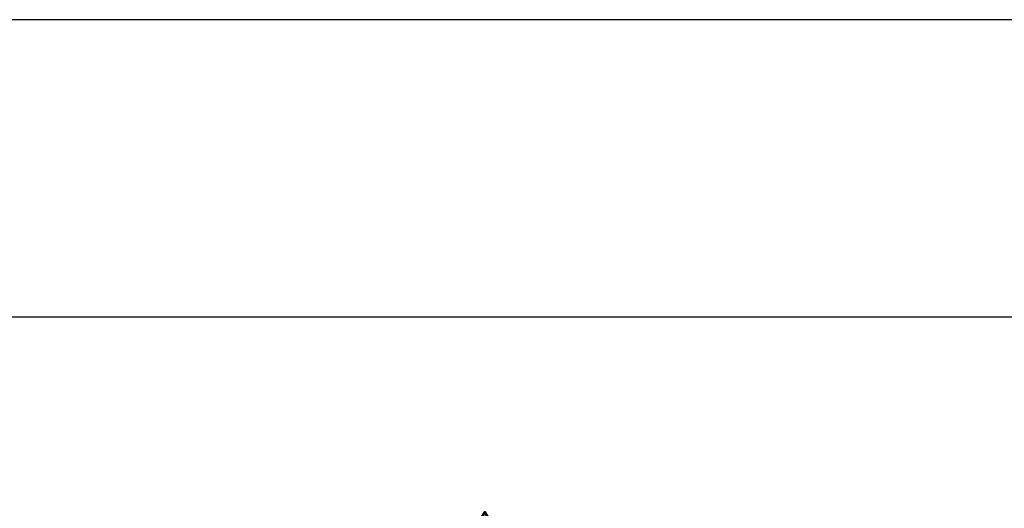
# Model space of a CAD drawing. Extents: x 3409653 to 3410193, y 5788342 to 5789000.
# Tile 55 of 80: x 3409838.23 to 3409848.62, y 5788889.32 to 5788894.47. Entities that reach past the tile are written whole.
import ezdxf

# ---------------------------------------------------------------- set-up
doc = ezdxf.new("R2010")
doc.units = 0
doc.header["$MEASUREMENT"] = 0
doc.linetypes.add('LINIENART0', pattern=[0])
doc.layers.add('Rahmen', color=7, linetype='Continuous')
doc.layers.add('Schnitt_Ablauf_Mulde', color=7, linetype='Continuous')
doc.styles.add('SIMPLEX', font='simplex')

msp = doc.modelspace()

# ---------------------------------------------------------------- linework, layer by layer
at = {"layer": 'Rahmen', "color": 144, "linetype": 'LINIENART0'}
msp.add_line((3410061.41058, 5788894.47034), (3409701.41058, 5788894.4705), dxfattribs=at)
msp.add_line((3410061.41058, 5788894.47034), (3409701.41058, 5788894.4705), dxfattribs=at)
at = {"layer": 'Schnitt_Ablauf_Mulde', "color": 176, "linetype": 'LINIENART0'}
msp.add_line((3409802.50769, 5788891.33486), (3409861.90976, 5788891.33486), dxfattribs=at)
msp.add_line((3409802.50769, 5788891.33486), (3409861.90976, 5788891.33486), dxfattribs=at)

# ---------------------------------------------------------------- texts
at = {"layer": 'Schnitt_Ablauf_Mulde', "color": 144, "linetype": 'LINIENART0', "style": 'SIMPLEX', "width": 0.66046}
msp.add_text('Beispielhafte Darstellung++der Muldenversickerung', height=2, dxfattribs=at).set_placement((3409804.702, 5788887.181))
msp.add_text('Beispielhafte Darstellung++der Muldenversickerung', height=2, dxfattribs=at).set_placement((3409804.702, 5788887.181))

doc.saveas('drawing.dxf')
